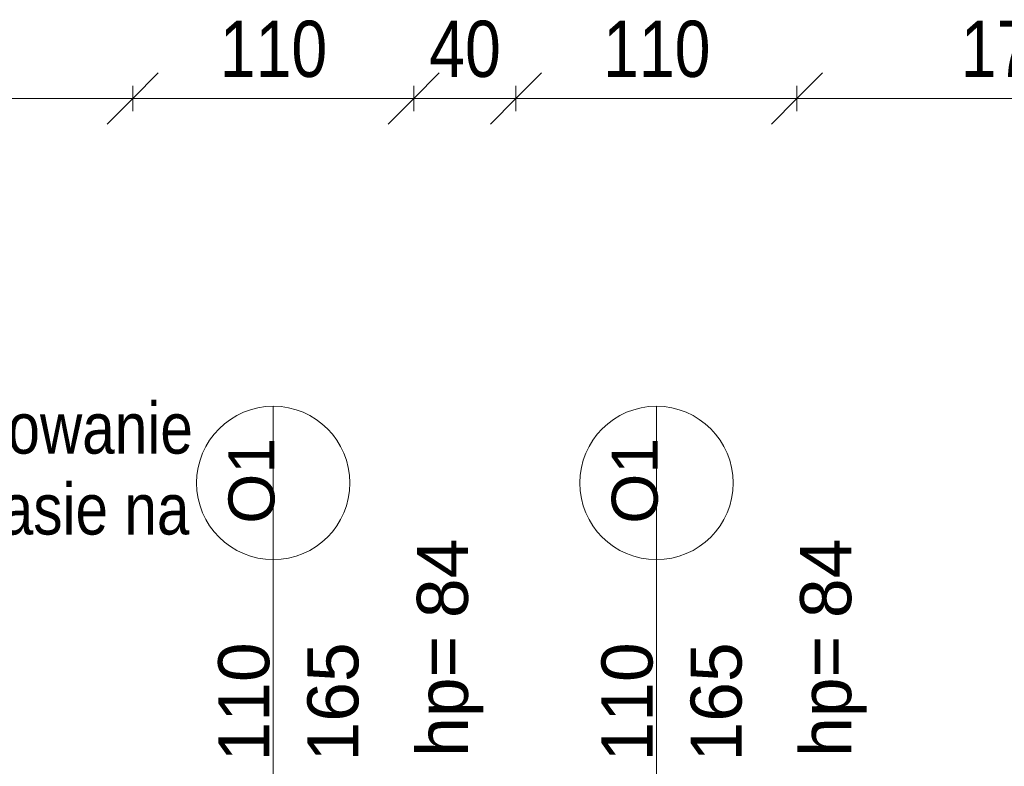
# Model space of a CAD drawing. Header units: centimetres. Extents: x -1631 to 21770, y -8842 to 3590.
# Tile 118 of 150: x 113 to 499, y 2866 to 3158. Entities that reach past the tile are written whole.
import ezdxf

# ---------------------------------------------------------------- set-up
doc = ezdxf.new("R2010")
doc.units = ezdxf.units.CM
for name, color, linetype, lineweight in [('A-ANNO-DIMS', 211, 'Continuous', 13), ('A-ANNO-DIMS-100', 211, 'Continuous', 13), ('A-GLAZ-IDEN', 152, 'Continuous', 13), ('G-ANNO-TEXT', 231, 'Continuous', 13)]:
    doc.layers.add(name, color=color, linetype=linetype, lineweight=lineweight)
doc.styles.add('Arial Narrow_1', font='ARIALN.TTF', dxfattribs={"height": 22})
doc.styles.add('Arial Narrow_3', font='ARIALN.TTF', dxfattribs={"height": 20})
doc.styles.add('Arial_10', font='arial.ttf', dxfattribs={"height": 20})
doc.styles.add('Arial_13', font='arial.ttf', dxfattribs={"height": 0.2})
doc.styles.add('Arial_8', font='arial.ttf', dxfattribs={"height": 18})
doc.dimstyles.new('Diagonal_1_100__0_1_', dxfattribs={"dimscale": 30.48, "dimtxt": 22.515481, "dimasz": 0.656168, "dimexe": 0.164042, "dimexo": 0.0625, "dimgap": 0.065617, "dimtad": 1, "dimdec": 1, "dimrnd": 0.1, "dimdsep": 46, "dimtxsty": 'Arial Narrow_1', "dimblk1": 'OBLIQUE', "dimblk2": 'OBLIQUE', "dimsah": 1, "dimcen": 0.09, "dimazin": 0, "dimtfac": 1, "dimtdec": 4, "dimtix": 1, "dimtmove": 0, "dimatfit": 3, "dimfxl": 0, "dimtvp": 1, "dimtolj": 1, "dimtzin": 0, "dimarcsym": 0})

# ---------------------------------------------------------------- blocks, each defined once
blk = doc.blocks.new('DIMBLOCK211-5_piętro III __10_50 m_ - stan projektowany')
at = {"layer": 'A-ANNO-DIMS-100', "transparency": 16777216}
for p, q in [((-12.62, 3127.02), (-2.62, 3137.02)), ((157.38, 3127.02), (167.38, 3137.02)), ((-12.62, 3122.02), (-12.62, 3132.02)), ((157.38, 3122.02), (157.38, 3132.02)), ((-12.62, 3127.02), (-22.62, 3117.02)), ((-12.62, 3127.02), (157.38, 3127.02)), ((-12.62, 3127.02), (-12.62, 3122.02)), ((157.38, 3127.02), (147.38, 3117.02)), ((157.38, 3127.02), (157.38, 3122.02))]:
    blk.add_line(p, q, dxfattribs=at)
at = {"layer": 'A-ANNO-DIMS-100', "color": 0, "transparency": 16777216, "insert": (51.47, 3157.45), "char_height": 22, "width": 50.1774, "attachment_point": 1, "line_spacing_factor": 0.974696, "style": 'Arial Narrow_1'}
blk.add_mtext('170', dxfattribs=at)
blk = doc.blocks.new('_Oblique')
at = {"color": 0, "linetype": 'ByBlock', "lineweight": -2}
blk.add_line((-0.5, -0.5), (0.5, 0.5), dxfattribs=at)
blk = doc.blocks.new('DIMBLOCK212-5_piętro III __10_50 m_ - stan projektowany')
at = {"layer": 'A-ANNO-DIMS-100', "transparency": 16777216}
for p, q in [((157.38, 3127.02), (167.38, 3137.02)), ((267.38, 3127.02), (277.38, 3137.02)), ((157.38, 3122.02), (157.38, 3132.02)), ((267.38, 3122.02), (267.38, 3132.02)), ((157.38, 3127.02), (147.38, 3117.02)), ((157.38, 3127.02), (267.38, 3127.02)), ((157.38, 3127.02), (157.38, 3122.02)), ((267.38, 3127.02), (257.38, 3117.02)), ((267.38, 3127.02), (267.38, 3122.02))]:
    blk.add_line(p, q, dxfattribs=at)
at = {"layer": 'A-ANNO-DIMS-100', "color": 0, "transparency": 16777216, "insert": (191.47, 3157.45), "char_height": 22, "width": 50.1774, "attachment_point": 1, "line_spacing_factor": 0.974696, "style": 'Arial Narrow_1'}
blk.add_mtext('110', dxfattribs=at)
blk = doc.blocks.new('DIMBLOCK213-5_piętro III __10_50 m_ - stan projektowany')
at = {"layer": 'A-ANNO-DIMS-100', "transparency": 16777216}
for p, q in [((267.38, 3127.02), (277.38, 3137.02)), ((307.38, 3127.02), (317.38, 3137.02)), ((267.38, 3122.02), (267.38, 3132.02)), ((307.38, 3122.02), (307.38, 3132.02)), ((267.38, 3127.02), (257.38, 3117.02)), ((267.38, 3127.02), (307.38, 3127.02)), ((267.38, 3127.02), (267.38, 3122.02)), ((307.38, 3127.02), (297.38, 3117.02)), ((307.38, 3127.02), (307.38, 3122.02))]:
    blk.add_line(p, q, dxfattribs=at)
at = {"layer": 'A-ANNO-DIMS-100', "color": 0, "transparency": 16777216, "insert": (273.44, 3157.45), "char_height": 22, "width": 33.4516, "attachment_point": 1, "line_spacing_factor": 0.974696, "style": 'Arial Narrow_1'}
blk.add_mtext('40', dxfattribs=at)
blk = doc.blocks.new('DIMBLOCK214-5_piętro III __10_50 m_ - stan projektowany')
at = {"layer": 'A-ANNO-DIMS-100', "transparency": 16777216}
for p, q in [((307.38, 3127.02), (317.38, 3137.02)), ((417.38, 3127.02), (427.38, 3137.02)), ((307.38, 3122.02), (307.38, 3132.02)), ((417.38, 3122.02), (417.38, 3132.02)), ((307.38, 3127.02), (297.38, 3117.02)), ((307.38, 3127.02), (417.38, 3127.02)), ((307.38, 3127.02), (307.38, 3122.02)), ((417.38, 3127.02), (407.38, 3117.02)), ((417.38, 3127.02), (417.38, 3122.02))]:
    blk.add_line(p, q, dxfattribs=at)
at = {"layer": 'A-ANNO-DIMS-100', "color": 0, "transparency": 16777216, "insert": (341.47, 3157.45), "char_height": 22, "width": 50.1774, "attachment_point": 1, "line_spacing_factor": 0.974696, "style": 'Arial Narrow_1'}
blk.add_mtext('110', dxfattribs=at)
blk = doc.blocks.new('DIMBLOCK215-5_piętro III __10_50 m_ - stan projektowany')
at = {"layer": 'A-ANNO-DIMS-100', "transparency": 16777216}
for p, q in [((417.38, 3127.02), (427.38, 3137.02)), ((587.38, 3127.02), (597.38, 3137.02)), ((417.38, 3122.02), (417.38, 3132.02)), ((587.38, 3122.02), (587.38, 3132.02)), ((417.38, 3127.02), (407.38, 3117.02)), ((417.38, 3127.02), (587.38, 3127.02)), ((417.38, 3127.02), (417.38, 3122.02)), ((587.38, 3127.02), (577.38, 3117.02)), ((587.38, 3127.02), (587.38, 3122.02))]:
    blk.add_line(p, q, dxfattribs=at)
at = {"layer": 'A-ANNO-DIMS-100', "color": 0, "transparency": 16777216, "insert": (481.47, 3157.45), "char_height": 22, "width": 50.1774, "attachment_point": 1, "line_spacing_factor": 0.974696, "style": 'Arial Narrow_1'}
blk.add_mtext('170', dxfattribs=at)
blk = doc.blocks.new('Okno_PG_typ 100 - metka _wys_parapetu-2491532-5_piętro III __10_50 m_ - stan projektowany')
at = {"layer": 'A-GLAZ-IDEN'}
blk.add_line((0, -1.8946), (0, 0.3677), dxfattribs=at)
blk.add_circle((0, 0.0677), 0.3, dxfattribs=at)
at = {"layer": 'A-GLAZ-IDEN', "insert": (0.5622, -1.0037), "char_height": 0.2, "width": 0.4949, "attachment_point": 1, "rotation": 90, "line_spacing_factor": 0.936439, "style": 'Arial_13'}
blk.add_mtext('\\pxt6.35,12.7,19.05,25.4,31.75,38.1,44.45,50.8,57.15,63.5,69.85,76.2,82.55,88.9,95.25,101.6,107.95,114.3,120.65,127,133.35,139.7,146.05,152.4,158.75,165.1,171.45,177.8,184.15,190.5,196.85,203.2;{hp=}', dxfattribs=at)

msp = doc.modelspace()

# ---------------------------------------------------------------- block references
at = {"layer": 'A-GLAZ-IDEN', "xscale": 99.99999999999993, "yscale": 99.99999999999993, "zscale": 99.99999999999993}
msp.add_blockref('Okno_PG_typ 100 - metka _wys_parapetu-2491532-5_piętro III __10_50 m_ - stan projektowany', (362.38, 2969.88), dxfattribs=at)

# ---------------------------------------------------------------- texts
at = {"layer": 'A-GLAZ-IDEN', "rotation": 90, "line_spacing_factor": 0.936439}
for s, insert, char_height, width, attachment_point, style in [('\\pxqc,t7.05556,14.11111,21.16667,28.22222,35.27778,42.33333,49.38889,56.44444,63.5,70.55556,77.61111,84.66667,91.72222,98.77778,105.83333,112.88889,119.94444,127,134.05556,141.11111,148.16667,155.22222,162.27778,169.33333,176.38889,183.44444,190.5,197.55556,204.61111,211.66667,218.72222,225.77778;{O1}', (353.99, 2977.47), 18, 33.7, 5, 'Arial_8'), ('\\pxt6.35,12.7,19.05,25.4,31.75,38.1,44.45,50.8,57.15,63.5,69.85,76.2,82.55,88.9,95.25,101.6,107.95,114.3,120.65,127,133.35,139.7,146.05,152.4,158.75,165.1,171.45,177.8,184.15,190.5,196.85,203.2;{84}', (268.6, 2923.79), 20, 32.4, 1, 'Arial_10'), ('\\pxt6.35,12.7,19.05,25.4,31.75,38.1,44.45,50.8,57.15,63.5,69.85,76.2,82.55,88.9,95.25,101.6,107.95,114.3,120.65,127,133.35,139.7,146.05,152.4,158.75,165.1,171.45,177.8,184.15,190.5,196.85,203.2;{84}', (418.6, 2923.79), 20, 32.4, 1, 'Arial_10'), ('\\pxqc,t6.35,12.7,19.05,25.4,31.75,38.1,44.45,50.8,57.15,63.5,69.85,76.2,82.55,88.9,95.25,101.6,107.95,114.3,120.65,127,133.35,139.7,146.05,152.4,158.75,165.1,171.45,177.8,184.15,190.5,196.85,203.2;{165}', (235.86, 2891), 20, 48.3, 5, 'Arial_10'), ('\\pxqc,t6.35,12.7,19.05,25.4,31.75,38.1,44.45,50.8,57.15,63.5,69.85,76.2,82.55,88.9,95.25,101.6,107.95,114.3,120.65,127,133.35,139.7,146.05,152.4,158.75,165.1,171.45,177.8,184.15,190.5,196.85,203.2;{110}', (350.98, 2891), 20, 48.3, 5, 'Arial_10'), ('\\pxqc,t6.35,12.7,19.05,25.4,31.75,38.1,44.45,50.8,57.15,63.5,69.85,76.2,82.55,88.9,95.25,101.6,107.95,114.3,120.65,127,133.35,139.7,146.05,152.4,158.75,165.1,171.45,177.8,184.15,190.5,196.85,203.2;{165}', (385.86, 2891), 20, 48.3, 5, 'Arial_10')]:
    msp.add_mtext(s, dxfattribs=dict(at, insert=insert, char_height=char_height, width=width, attachment_point=attachment_point, style=style))
at = {"layer": 'G-ANNO-TEXT', "color": 1, "insert": (-150.17, 3008.12), "char_height": 20, "width": 342, "attachment_point": 1, "line_spacing_factor": 0.949189, "style": 'Arial Narrow_3', "bg_fill": 3, "box_fill_scale": 1.25, "bg_fill_color": 256, "bg_fill_true_color": 13158600, "bg_fill_transparency": 0}
msp.add_mtext('\\pt127,254,381,508,635,762,889,1016,1143,1270,1397,1524,1651,1778,1905,2032,2159,2286,2413,2540,2667,2794,2921,3048,3175,3302,3429,3556,3683,3810,3937,4064;należy uwzględnić zastosowanie wełny mineralnej w tym pasie na elewacji', dxfattribs=at)

# ---------------------------------------------------------------- dimensions: what is measured, and where the dimension line sits
at = {"layer": 'A-ANNO-DIMS'}
for base, p1, p2, override, picture, middle in [((157.38, 3127.02), (-12.62, 3122.02), (157.38, 3122.02), {"dimpost": '<>', "dimfxl": 170}, 'DIMBLOCK211-5_piętro III __10_50 m_ - stan projektowany', (72.38, 3140.25)), ((267.38, 3127.02), (157.38, 3122.02), (267.38, 3122.02), {"dimpost": '<>', "dimfxl": 110}, 'DIMBLOCK212-5_piętro III __10_50 m_ - stan projektowany', (212.38, 3140.25)), ((307.38, 3127.02), (267.38, 3122.02), (307.38, 3122.02), {"dimpost": '<>', "dimfxl": 40}, 'DIMBLOCK213-5_piętro III __10_50 m_ - stan projektowany', (287.38, 3140.25)), ((417.38, 3127.02), (307.38, 3122.02), (417.38, 3122.02), {"dimpost": '<>', "dimfxl": 110}, 'DIMBLOCK214-5_piętro III __10_50 m_ - stan projektowany', (362.38, 3140.25)), ((587.38, 3127.02), (417.38, 3122.02), (587.38, 3122.02), {"dimpost": '<>', "dimfxl": 170}, 'DIMBLOCK215-5_piętro III __10_50 m_ - stan projektowany', (502.38, 3140.25))]:
    dim = msp.add_linear_dim(base=base, p1=p1, p2=p2, dimstyle='Diagonal_1_100__0_1_', override=override, dxfattribs=at)
    dim.commit()
    dim.dimension.update_dxf_attribs({"geometry": picture, "text_midpoint": middle})

# ---------------------------------------------------------------- next in the draw order: block references
at = {"layer": 'A-GLAZ-IDEN', "xscale": 99.99999999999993, "yscale": 99.99999999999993, "zscale": 99.99999999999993}
msp.add_blockref('Okno_PG_typ 100 - metka _wys_parapetu-2491532-5_piętro III __10_50 m_ - stan projektowany', (212.38, 2969.88), dxfattribs=at)

# ---------------------------------------------------------------- next in the draw order: texts
at = {"layer": 'A-GLAZ-IDEN', "attachment_point": 5, "rotation": 90, "line_spacing_factor": 0.936439}
for s, insert, char_height, width, style in [('\\pxqc,t7.05556,14.11111,21.16667,28.22222,35.27778,42.33333,49.38889,56.44444,63.5,70.55556,77.61111,84.66667,91.72222,98.77778,105.83333,112.88889,119.94444,127,134.05556,141.11111,148.16667,155.22222,162.27778,169.33333,176.38889,183.44444,190.5,197.55556,204.61111,211.66667,218.72222,225.77778;{O1}', (203.99, 2977.47), 18, 33.7, 'Arial_8'), ('\\pxqc,t6.35,12.7,19.05,25.4,31.75,38.1,44.45,50.8,57.15,63.5,69.85,76.2,82.55,88.9,95.25,101.6,107.95,114.3,120.65,127,133.35,139.7,146.05,152.4,158.75,165.1,171.45,177.8,184.15,190.5,196.85,203.2;{110}', (200.98, 2891), 20, 48.3, 'Arial_10')]:
    msp.add_mtext(s, dxfattribs=dict(at, insert=insert, char_height=char_height, width=width, style=style))

doc.saveas('drawing.dxf')
